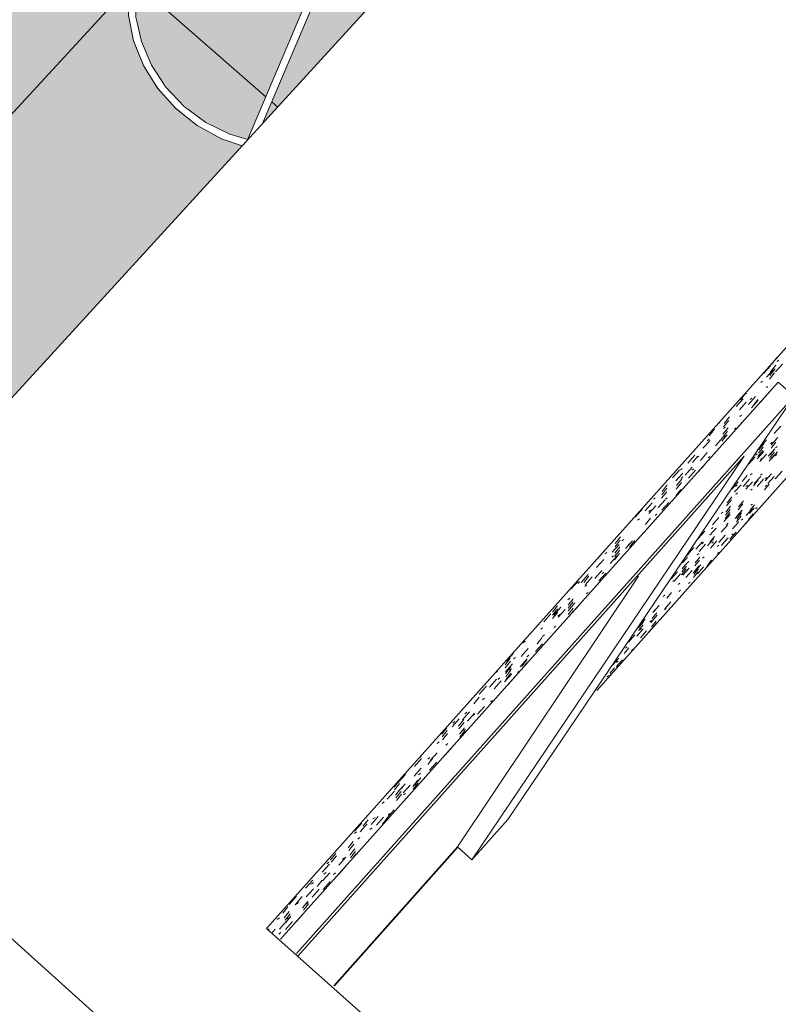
# Model space of a CAD drawing. Header units: centimetres. Extents: x 1151.07 to 1152.71, y 1902.53 to 1904.06.
# Tile 17 of 65: x 1152 to 1152.15, y 1902.68 to 1902.87. Entities that reach past the tile are written whole.
import ezdxf

# ---------------------------------------------------------------- set-up
doc = ezdxf.new("R2010")
doc.units = ezdxf.units.CM
for name, color, linetype, lineweight in [('Oprawy oświetleniowe', 7, 'Continuous', 9), ('Panel', 7, 'Continuous', 9), ('Rama_Szpros', 7, 'Continuous', 9), ('Stropy', 7, 'Continuous', 9), ('Wzór powierzchni', 7, 'Continuous', 9), ('Wzór powierzchni-1', 250, 'Continuous', 9), ('Wzór powierzchni-4', 10, 'Continuous', 9), ('Ściany', 7, 'Continuous', 9), ('Ściany-1', 250, 'Continuous', 25)]:
    doc.layers.add(name, color=color, linetype=linetype, lineweight=lineweight)
doc.layers.add('Wzór powierzchni-3', color=7, linetype='Continuous', lineweight=9, true_color=0xf1ebe7)

# ---------------------------------------------------------------- blocks, each defined once
blk = doc.blocks.new('FP_9-Aksono Kopia 1')
at = {"layer": 'Wzór powierzchni-3'}
h = blk.add_hatch(color=256, dxfattribs=at)
h.paths.add_polyline_path([(1151.97361, 1902.76701), (1152.04515, 1902.84539), (1152.04215, 1902.84628), (1152.03921, 1902.84773), (1152.03622, 1902.84948), (1152.03116, 1902.85391), (1152.02726, 1902.8593), (1152.02475, 1902.86534), (1152.02426, 1902.86816), (1152.02377, 1902.87168), (1152.02437, 1902.87794), (1152.02652, 1902.88376), (1152.03022, 1902.88894), (1152.03112, 1902.88969), (1152.03504, 1902.8929), (1152.03565, 1902.89324), (1152.05034, 1902.90488), (1152.04706, 1902.9102), (1152.04621, 1902.91189), (1152.04547, 1902.91401), (1152.04485, 1902.91599), (1152.04382, 1902.91907), (1152.04335, 1902.92337), (1152.04325, 1902.9242), (1152.04317, 1902.92537), (1152.02053, 1902.94493), (1152.01932, 1902.94363), (1152.01312, 1902.94899), (1152.01375, 1902.95037), (1152.01291, 1902.94947), (1151.9185, 1903.0311), (1151.91872, 1903.03173), (1151.91811, 1903.0311), (1151.91208, 1903.03632), (1151.91267, 1903.03812), (1151.4963, 1903.39787), (1151.49508, 1903.39674), (1151.48968, 1903.4014), (1151.48966, 1903.40215), (1151.4894, 1903.40192), (1151.41416, 1903.46694), (1151.41415, 1903.46709), (1151.41392, 1903.46688), (1151.40865, 1903.47144), (1151.40847, 1903.47376), (1151.39036, 1903.4894), (1151.361, 1903.46555), (1151.36471, 1903.4312), (1151.30306, 1903.38079), (1151.30251, 1903.37854), (1151.40201, 1903.28996), (1151.40579, 1903.29202), (1151.41436, 1903.29511), (1151.42334, 1903.29688), (1151.43249, 1903.29729), (1151.44156, 1903.29632), (1151.45033, 1903.29401), (1151.45855, 1903.29041), (1151.466, 1903.28561), (1151.47248, 1903.27975), (1151.47782, 1903.27297), (1151.48186, 1903.26546), (1151.48449, 1903.25742), (1151.48564, 1903.24906), (1151.48569, 1903.24774), (1151.48527, 1903.2391), (1151.48339, 1903.23088), (1151.48003, 1903.22298), (1151.47902, 1903.2214), (1151.49572, 1903.20653), (1151.5297, 1903.22606), (1151.5323, 1903.22709), (1151.53564, 1903.22731), (1151.53826, 1903.22667), (1151.53968, 1903.22609), (1151.5417, 1903.22681), (1151.54434, 1903.22686), (1151.54649, 1903.22621), (1151.548, 1903.22535), (1151.54953, 1903.22393), (1151.55095, 1903.22219), (1151.58316, 1903.1745), (1151.58637, 1903.17634), (1151.58753, 1903.17695), (1151.58918, 1903.17731), (1151.59125, 1903.17732), (1151.59373, 1903.17657), (1151.59449, 1903.17621), (1151.59604, 1903.17514), (1151.59757, 1903.17363), (1151.59915, 1903.17155), (1151.60015, 1903.16991), (1151.6008, 1903.16868), (1151.60142, 1903.16735), (1151.60193, 1903.16594), (1151.60239, 1903.16388), (1151.60247, 1903.16234), (1151.60248, 1903.16193), (1151.60217, 1903.16021), (1151.60126, 1903.15801), (1151.58909, 1903.13839), (1151.588, 1903.13691), (1151.58641, 1903.13567), (1151.58181, 1903.13296), (1151.58255, 1903.13215), (1151.5828, 1903.1315), (1151.58284, 1903.13129), (1151.5828, 1903.13086), (1151.58264, 1903.13044), (1151.58236, 1903.13008), (1151.582, 1903.12972), (1151.60389, 1903.11023), (1151.68987, 1903.19478), (1151.7534, 1903.13959), (1151.73679, 1903.04583), (1151.69418, 1903.00266), (1151.94385, 1902.77949), (1151.95096, 1902.78722), (1151.9684, 1902.77167)])
h.paths.add_polyline_path([(1152.04617, 1902.84652), (1152.06478, 1902.89058), (1152.06441, 1902.89085), (1152.05936, 1902.89355), (1152.05327, 1902.89522), (1152.04706, 1902.89546), (1152.04099, 1902.89423), (1152.03636, 1902.89203), (1152.03098, 1902.88771), (1152.02772, 1902.88306), (1152.0257, 1902.87757), (1152.02513, 1902.87162), (1152.02606, 1902.8656), (1152.02845, 1902.85987), (1152.03215, 1902.85484), (1152.03311, 1902.85391), (1152.03696, 1902.85063), (1152.0377, 1902.85015), (1152.04259, 1902.8475), (1152.04611, 1902.84653)])
h.paths.add_polyline_path([(1152.04894, 1902.84949), (1152.07492, 1902.87793), (1152.07349, 1902.88131), (1152.06977, 1902.88629), (1152.06881, 1902.88722), (1152.06596, 1902.88969), (1152.05095, 1902.85423)])
h.paths.add_polyline_path([(1152.07686, 1902.88005), (1152.08514, 1902.88911), (1152.08496, 1902.88926), (1152.08136, 1902.88914), (1152.08032, 1902.8891), (1152.0779, 1902.88909), (1152.07774, 1902.88767)])
h.paths.add_polyline_path([(1152.07547, 1902.88006), (1152.07652, 1902.8894), (1152.07521, 1902.88964), (1152.07331, 1902.89), (1152.07301, 1902.89), (1152.07274, 1902.89013), (1152.07255, 1902.89023), (1152.07042, 1902.89072), (1152.06701, 1902.89217), (1152.06649, 1902.89092), (1152.07076, 1902.88722), (1152.07292, 1902.88445), (1152.07467, 1902.88187), (1152.07546, 1902.88009)])
h.paths.add_polyline_path([(1152.07846, 1902.89052), (1152.08333, 1902.89067), (1152.07856, 1902.8948), (1152.07808, 1902.8906)])
h.paths.add_polyline_path([(1152.0767, 1902.89087), (1152.07727, 1902.89591), (1152.07436, 1902.89842), (1152.07395, 1902.89141), (1152.07614, 1902.89098)])
h.paths.add_polyline_path([(1152.0725, 1902.8917), (1152.07296, 1902.89964), (1152.07092, 1902.90139), (1152.06754, 1902.89342), (1152.07076, 1902.89204), (1152.07246, 1902.89171)])
h.paths.add_polyline_path([(1152.06531, 1902.89182), (1152.06565, 1902.89269), (1152.06441, 1902.8932), (1152.06264, 1902.8941), (1152.05608, 1902.89869), (1152.05464, 1902.9001), (1152.05274, 1902.90225), (1152.05127, 1902.90382), (1152.04082, 1902.89556), (1152.04706, 1902.89676), (1152.05143, 1902.89671), (1152.05339, 1902.89651), (1152.05988, 1902.89471), (1152.06522, 1902.89186)])
h.paths.add_polyline_path([(1152.06622, 1902.89398), (1152.06977, 1902.90239), (1152.06007, 1902.91077), (1152.05236, 1902.90464), (1152.057, 1902.89969), (1152.06349, 1902.89515), (1152.06486, 1902.89456)])
h.paths.add_polyline_path([(1152.05143, 1902.90575), (1152.05897, 1902.91172), (1152.04477, 1902.92399), (1152.04531, 1902.91902), (1152.04773, 1902.91189), (1152.05133, 1902.90591)])
blk = doc.blocks.new('FP_19-Aksono Kopia 1')
at = {"layer": 'Wzór powierzchni-4'}
for p, q in [((1152.14498, 1902.80575), (1152.144, 1902.80453)), ((1152.1447, 1902.80309), (1152.146, 1902.80454)), ((1152.1453, 1902.80528), (1152.14497, 1902.80503)), ((1152.14248, 1902.80275), (1152.14379, 1902.80421)), ((1152.14303, 1902.80207), (1152.14433, 1902.80353)), ((1152.14455, 1902.80292), (1152.14358, 1902.80171)), ((1152.14465, 1902.80362), (1152.14368, 1902.80241)), ((1152.14476, 1902.80433), (1152.14378, 1902.80311)), ((1152.1423, 1902.80134), (1152.14198, 1902.80109)), ((1152.13913, 1902.79905), (1152.13816, 1902.79783)), ((1152.13931, 1902.7991), (1152.13897, 1902.79885)), ((1152.14328, 1902.80037), (1152.14295, 1902.80013)), ((1152.13738, 1902.7966), (1152.13869, 1902.79807)), ((1152.13796, 1902.79597), (1152.13926, 1902.79742)), ((1152.13965, 1902.79701), (1152.14095, 1902.79846)), ((1152.14032, 1902.79816), (1152.13999, 1902.79791)), ((1152.14021, 1902.79638), (1152.1415, 1902.79782)), ((1152.14141, 1902.79789), (1152.14045, 1902.79669)), ((1152.14188, 1902.79741), (1152.14316, 1902.79884)), ((1152.13429, 1902.79365), (1152.13395, 1902.79339)), ((1152.136, 1902.794), (1152.13503, 1902.79279)), ((1152.13609, 1902.79468), (1152.13511, 1902.79346)), ((1152.13841, 1902.7936), (1152.13774, 1902.79277)), ((1152.13834, 1902.79501), (1152.13802, 1902.79476)), ((1152.13329, 1902.79235), (1152.13231, 1902.79114)), ((1152.13575, 1902.79198), (1152.13479, 1902.79078)), ((1152.13584, 1902.79265), (1152.13487, 1902.79145)), ((1152.13535, 1902.79275), (1152.13502, 1902.7925)), ((1152.13738, 1902.79263), (1152.13705, 1902.79238)), ((1152.14447, 1902.79157), (1152.1457, 1902.79295)), ((1152.13117, 1902.7888), (1152.13248, 1902.79026)), ((1152.13232, 1902.79048), (1152.13198, 1902.79022)), ((1152.13351, 1902.78929), (1152.1348, 1902.79073)), ((1152.13567, 1902.79131), (1152.13471, 1902.79012)), ((1152.13539, 1902.79113), (1152.13507, 1902.79088)), ((1152.14182, 1902.78898), (1152.14305, 1902.79036)), ((1152.14409, 1902.78991), (1152.14378, 1902.78967)), ((1152.1448, 1902.78996), (1152.14389, 1902.78883)), ((1152.14391, 1902.78943), (1152.14513, 1902.7908)), ((1152.1449, 1902.79058), (1152.14399, 1902.78945)), ((1152.13069, 1902.78655), (1152.13198, 1902.788)), ((1152.14128, 1902.78686), (1152.1425, 1902.78823)), ((1152.14233, 1902.7884), (1152.14142, 1902.78727)), ((1152.14243, 1902.78902), (1152.14151, 1902.78789)), ((1152.14252, 1902.78965), (1152.1416, 1902.78851)), ((1152.14336, 1902.78733), (1152.14457, 1902.78869)), ((1152.1445, 1902.7881), (1152.1436, 1902.78699)), ((1152.1446, 1902.78872), (1152.1437, 1902.7876)), ((1152.14387, 1902.78679), (1152.14507, 1902.78814)), ((1152.14499, 1902.78911), (1152.14468, 1902.78888)), ((1152.12832, 1902.78604), (1152.12963, 1902.7875)), ((1152.1302, 1902.78734), (1152.12923, 1902.78614)), ((1152.13037, 1902.78733), (1152.13003, 1902.78708)), ((1152.13246, 1902.78727), (1152.13213, 1902.78702)), ((1152.13969, 1902.78583), (1152.14092, 1902.78721)), ((1152.14129, 1902.78776), (1152.14099, 1902.78752)), ((1152.1418, 1902.78632), (1152.14301, 1902.78768)), ((1152.14222, 1902.78698), (1152.14192, 1902.78674)), ((1152.1444, 1902.78749), (1152.1435, 1902.78638)), ((1152.14496, 1902.78763), (1152.14466, 1902.7874)), ((1152.12545, 1902.78326), (1152.12677, 1902.78473)), ((1152.1273, 1902.78502), (1152.12696, 1902.78476)), ((1152.12786, 1902.78381), (1152.12916, 1902.78526)), ((1152.12849, 1902.78325), (1152.12978, 1902.7847)), ((1152.12944, 1902.78498), (1152.12911, 1902.78473)), ((1152.13021, 1902.78434), (1152.1315, 1902.78578)), ((1152.1448, 1902.78321), (1152.14597, 1902.78452)), ((1152.12611, 1902.7827), (1152.12741, 1902.78416)), ((1152.1272, 1902.78304), (1152.12624, 1902.78184)), ((1152.12741, 1902.78345), (1152.12708, 1902.78319)), ((1152.13653, 1902.78115), (1152.13775, 1902.78252)), ((1152.13939, 1902.78375), (1152.13848, 1902.78263)), ((1152.13866, 1902.78168), (1152.13986, 1902.78304)), ((1152.13919, 1902.78118), (1152.14039, 1902.78253)), ((1152.14037, 1902.78407), (1152.14006, 1902.78383)), ((1152.1415, 1902.78293), (1152.1406, 1902.78182)), ((1152.14074, 1902.7822), (1152.14194, 1902.78354)), ((1152.14126, 1902.7817), (1152.14245, 1902.78303)), ((1152.1422, 1902.78405), (1152.1419, 1902.78381)), ((1152.14279, 1902.78271), (1152.14398, 1902.78404)), ((1152.1431, 1902.78332), (1152.1428, 1902.78309)), ((1152.14329, 1902.78221), (1152.14446, 1902.78353)), ((1152.14487, 1902.78331), (1152.14458, 1902.78308)), ((1152.12439, 1902.78068), (1152.12342, 1902.77948)), ((1152.12444, 1902.78133), (1152.12347, 1902.78012)), ((1152.12449, 1902.78198), (1152.12352, 1902.78076)), ((1152.12703, 1902.78112), (1152.12607, 1902.77993)), ((1152.12714, 1902.7824), (1152.12618, 1902.7812)), ((1152.13708, 1902.78065), (1152.13829, 1902.78201)), ((1152.13757, 1902.7819), (1152.13727, 1902.78166)), ((1152.13945, 1902.7819), (1152.13915, 1902.78167)), ((1152.14038, 1902.78119), (1152.14008, 1902.78096)), ((1152.14354, 1902.78213), (1152.14266, 1902.78104)), ((1152.14309, 1902.78191), (1152.14279, 1902.78167)), ((1152.12227, 1902.77955), (1152.12193, 1902.77929)), ((1152.12282, 1902.77775), (1152.12412, 1902.7792)), ((1152.12448, 1902.77958), (1152.12414, 1902.77932)), ((1152.13648, 1902.77916), (1152.13558, 1902.77804)), ((1152.13656, 1902.77975), (1152.13566, 1902.77863)), ((1152.1376, 1902.78046), (1152.13729, 1902.78022)), ((1152.13871, 1902.779), (1152.13782, 1902.7779)), ((1152.11857, 1902.77599), (1152.11989, 1902.77747)), ((1152.12037, 1902.77714), (1152.12168, 1902.77861)), ((1152.12139, 1902.77723), (1152.12105, 1902.77697)), ((1152.12106, 1902.77662), (1152.12236, 1902.77808)), ((1152.12349, 1902.77723), (1152.12478, 1902.77868)), ((1152.13625, 1902.7774), (1152.13536, 1902.77629)), ((1152.13633, 1902.77798), (1152.13543, 1902.77687)), ((1152.13716, 1902.77568), (1152.13834, 1902.77701)), ((1152.13846, 1902.77726), (1152.13758, 1902.77617)), ((1152.13863, 1902.77841), (1152.13774, 1902.77732)), ((1152.13857, 1902.77836), (1152.13826, 1902.77813)), ((1152.13922, 1902.77625), (1152.14039, 1902.77756)), ((1152.1407, 1902.7777), (1152.13983, 1902.77662)), ((1152.14079, 1902.77827), (1152.13991, 1902.77718)), ((1152.14039, 1902.7784), (1152.14009, 1902.77817)), ((1152.14128, 1902.77774), (1152.14099, 1902.77751)), ((1152.11932, 1902.77565), (1152.11897, 1902.77539)), ((1152.12138, 1902.77578), (1152.12042, 1902.77459)), ((1152.12257, 1902.77651), (1152.12224, 1902.77625)), ((1152.13293, 1902.77452), (1152.13413, 1902.77588)), ((1152.13485, 1902.77687), (1152.13454, 1902.77663)), ((1152.13507, 1902.77511), (1152.13626, 1902.77645)), ((1152.13617, 1902.77682), (1152.13528, 1902.77572)), ((1152.13581, 1902.77621), (1152.13551, 1902.77597)), ((1152.13768, 1902.77627), (1152.13738, 1902.77603)), ((1152.1383, 1902.77612), (1152.13742, 1902.77504)), ((1152.13838, 1902.77669), (1152.1375, 1902.7756)), ((1152.1386, 1902.77562), (1152.1383, 1902.77539)), ((1152.13872, 1902.77432), (1152.13989, 1902.77563)), ((1152.14053, 1902.77657), (1152.13966, 1902.77549)), ((1152.1303, 1902.77194), (1152.13151, 1902.7733)), ((1152.13247, 1902.77255), (1152.13366, 1902.7739)), ((1152.13303, 1902.77403), (1152.13273, 1902.77378)), ((1152.13459, 1902.77315), (1152.13578, 1902.77448)), ((1152.13585, 1902.77483), (1152.13555, 1902.7746)), ((1152.13668, 1902.77374), (1152.13785, 1902.77506)), ((1152.11571, 1902.77162), (1152.11475, 1902.77041)), ((1152.11574, 1902.77224), (1152.11477, 1902.77103)), ((1152.11637, 1902.77177), (1152.11603, 1902.77151)), ((1152.11672, 1902.77008), (1152.11802, 1902.77153)), ((1152.11844, 1902.77156), (1152.11748, 1902.77037)), ((1152.1311, 1902.77299), (1152.1302, 1902.77187)), ((1152.13201, 1902.77061), (1152.1332, 1902.77194)), ((1152.13333, 1902.77235), (1152.13245, 1902.77125)), ((1152.13257, 1902.77018), (1152.13375, 1902.7715)), ((1152.13413, 1902.77123), (1152.1353, 1902.77255)), ((1152.13549, 1902.77172), (1152.13462, 1902.77065)), ((1152.13467, 1902.77079), (1152.13584, 1902.77211)), ((1152.1362, 1902.77183), (1152.13737, 1902.77314)), ((1152.13683, 1902.77286), (1152.13653, 1902.77263)), ((1152.11278, 1902.76973), (1152.11187, 1902.7686)), ((1152.11421, 1902.76939), (1152.11552, 1902.77085)), ((1152.11563, 1902.76978), (1152.11467, 1902.76858)), ((1152.11566, 1902.77039), (1152.1147, 1902.76919)), ((1152.11761, 1902.7711), (1152.11727, 1902.77084)), ((1152.12825, 1902.76891), (1152.12946, 1902.77026)), ((1152.12986, 1902.76999), (1152.13106, 1902.77133)), ((1152.13043, 1902.76955), (1152.13162, 1902.77089)), ((1152.13124, 1902.7712), (1152.13093, 1902.77096)), ((1152.13315, 1902.77132), (1152.13285, 1902.77108)), ((1152.13412, 1902.77072), (1152.13382, 1902.77048)), ((1152.11131, 1902.76657), (1152.11263, 1902.76804)), ((1152.11322, 1902.76936), (1152.11287, 1902.76909)), ((1152.11386, 1902.76729), (1152.11516, 1902.76875)), ((1152.11449, 1902.76871), (1152.11415, 1902.76845)), ((1152.1156, 1902.76917), (1152.11465, 1902.76798)), ((1152.12827, 1902.76849), (1152.12737, 1902.76739)), ((1152.12832, 1902.76905), (1152.12783, 1902.76845)), ((1152.12843, 1902.76899), (1152.12812, 1902.76875)), ((1152.13053, 1902.76793), (1152.12965, 1902.76684)), ((1152.13059, 1902.76848), (1152.12971, 1902.76739)), ((1152.13039, 1902.76913), (1152.13008, 1902.76889)), ((1152.13138, 1902.76855), (1152.13108, 1902.76831)), ((1152.13279, 1902.76792), (1152.13192, 1902.76685)), ((1152.13417, 1902.76941), (1152.13387, 1902.76917)), ((1152.1111, 1902.76774), (1152.11079, 1902.7675)), ((1152.11099, 1902.7645), (1152.11229, 1902.76596)), ((1152.12804, 1902.76627), (1152.12716, 1902.76518)), ((1152.1281, 1902.76682), (1152.12721, 1902.76573)), ((1152.12815, 1902.76738), (1152.12727, 1902.76628)), ((1152.12741, 1902.76509), (1152.12859, 1902.76642)), ((1152.12799, 1902.76469), (1152.12917, 1902.76601)), ((1152.12852, 1902.76767), (1152.12822, 1902.76742)), ((1152.13035, 1902.76629), (1152.12947, 1902.76521)), ((1152.13041, 1902.76683), (1152.12953, 1902.76575)), ((1152.12956, 1902.76575), (1152.13074, 1902.76707)), ((1152.13013, 1902.76535), (1152.13129, 1902.76666)), ((1152.13168, 1902.76641), (1152.13284, 1902.76771)), ((1152.1084, 1902.76374), (1152.10972, 1902.76522)), ((1152.10988, 1902.76493), (1152.10891, 1902.76373)), ((1152.10916, 1902.76331), (1152.11047, 1902.76478)), ((1152.11172, 1902.76406), (1152.11302, 1902.76551)), ((1152.11263, 1902.76568), (1152.11228, 1902.76541)), ((1152.12521, 1902.76441), (1152.12641, 1902.76575)), ((1152.12582, 1902.76414), (1152.12551, 1902.7639)), ((1152.12581, 1902.76401), (1152.127, 1902.76534)), ((1152.12963, 1902.7658), (1152.12932, 1902.76556)), ((1152.13028, 1902.76575), (1152.12942, 1902.76468)), ((1152.10655, 1902.76254), (1152.10787, 1902.76402)), ((1152.10815, 1902.76385), (1152.1078, 1902.76358)), ((1152.10948, 1902.76325), (1152.10913, 1902.76299)), ((1152.12686, 1902.7636), (1152.12655, 1902.76336)), ((1152.12696, 1902.76234), (1152.12666, 1902.76209)), ((1152.1288, 1902.7638), (1152.12849, 1902.76356)), ((1152.10629, 1902.7608), (1152.10594, 1902.76053)), ((1152.10695, 1902.7607), (1152.10599, 1902.7595)), ((1152.10973, 1902.76186), (1152.10938, 1902.7616)), ((1152.12407, 1902.76138), (1152.12376, 1902.76113)), ((1152.12527, 1902.76189), (1152.12439, 1902.76081)), ((1152.10403, 1902.75941), (1152.10306, 1902.7582)), ((1152.10403, 1902.75882), (1152.10307, 1902.75761)), ((1152.10333, 1902.75764), (1152.10465, 1902.75912)), ((1152.10413, 1902.75724), (1152.10544, 1902.75871)), ((1152.10597, 1902.75846), (1152.10727, 1902.75992)), ((1152.10695, 1902.76011), (1152.10599, 1902.75892)), ((1152.10694, 1902.75895), (1152.10599, 1902.75777)), ((1152.10674, 1902.75806), (1152.10803, 1902.75951)), ((1152.12181, 1902.75811), (1152.123, 1902.75944)), ((1152.12233, 1902.75864), (1152.12202, 1902.75839)), ((1152.12431, 1902.75889), (1152.12401, 1902.75865)), ((1152.12402, 1902.75884), (1152.12519, 1902.76015)), ((1152.10146, 1902.75641), (1152.10279, 1902.7579)), ((1152.10404, 1902.75823), (1152.10307, 1902.75703)), ((1152.10445, 1902.75778), (1152.10409, 1902.75751)), ((1152.10694, 1902.75838), (1152.10616, 1902.7574)), ((1152.11921, 1902.75553), (1152.1204, 1902.75687)), ((1152.12008, 1902.7569), (1152.11979, 1902.75654)), ((1152.12144, 1902.75629), (1152.12262, 1902.75761)), ((1152.12253, 1902.75757), (1152.12166, 1902.75649)), ((1152.12257, 1902.75809), (1152.1217, 1902.75701)), ((1152.10123, 1902.75529), (1152.10087, 1902.75502)), ((1152.10368, 1902.75561), (1152.10333, 1902.75533)), ((1152.11885, 1902.75373), (1152.12003, 1902.75506)), ((1152.12001, 1902.75586), (1152.11913, 1902.75477)), ((1152.12004, 1902.75638), (1152.11916, 1902.75529)), ((1152.11966, 1902.75517), (1152.11935, 1902.75492)), ((1152.12107, 1902.7545), (1152.12224, 1902.75581)), ((1152.12153, 1902.75667), (1152.12122, 1902.75642)), ((1152.12245, 1902.75653), (1152.12158, 1902.75546)), ((1152.12241, 1902.75602), (1152.12199, 1902.7555)), ((1152.1226, 1902.7562), (1152.12229, 1902.75595)), ((1152.10115, 1902.75346), (1152.10019, 1902.75227)), ((1152.10155, 1902.75395), (1152.1012, 1902.75368)), ((1152.11724, 1902.75262), (1152.11842, 1902.75395)), ((1152.11948, 1902.7534), (1152.12065, 1902.75472)), ((1152.09723, 1902.74995), (1152.09854, 1902.75142)), ((1152.09797, 1902.75277), (1152.09761, 1902.75249)), ((1152.09992, 1902.75084), (1152.10122, 1902.7523)), ((1152.1173, 1902.75156), (1152.11643, 1902.75049)), ((1152.11701, 1902.75171), (1152.1167, 1902.75147)), ((1152.11812, 1902.75129), (1152.11781, 1902.75104)), ((1152.0952, 1902.74959), (1152.09423, 1902.74838)), ((1152.09448, 1902.74904), (1152.09581, 1902.75052)), ((1152.09615, 1902.74976), (1152.09579, 1902.74948)), ((1152.09701, 1902.74801), (1152.09832, 1902.74947)), ((1152.09866, 1902.75015), (1152.09831, 1902.74987)), ((1152.1143, 1902.74828), (1152.11548, 1902.7496)), ((1152.09523, 1902.74902), (1152.09426, 1902.74782)), ((1152.09428, 1902.74708), (1152.0956, 1902.74856)), ((1152.09529, 1902.74791), (1152.09433, 1902.74672)), ((1152.09543, 1902.74762), (1152.09507, 1902.74735)), ((1152.09828, 1902.74931), (1152.09733, 1902.74812)), ((1152.0983, 1902.74876), (1152.09735, 1902.74758)), ((1152.11465, 1902.74782), (1152.11379, 1902.74675)), ((1152.11495, 1902.74797), (1152.11612, 1902.74929)), ((1152.11531, 1902.74903), (1152.115, 1902.74878)), ((1152.09286, 1902.74721), (1152.09249, 1902.74693)), ((1152.09325, 1902.74593), (1152.09289, 1902.74565)), ((1152.09409, 1902.74516), (1152.0954, 1902.74663)), ((1152.09531, 1902.74736), (1152.09436, 1902.74617)), ((1152.09534, 1902.74681), (1152.09439, 1902.74562)), ((1152.09494, 1902.74484), (1152.09624, 1902.7463)), ((1152.09687, 1902.74719), (1152.09651, 1902.74692)), ((1152.11362, 1902.74637), (1152.11331, 1902.74612)), ((1152.11463, 1902.74733), (1152.11381, 1902.74631)), ((1152.0894, 1902.74291), (1152.09073, 1902.7444)), ((1152.09133, 1902.7442), (1152.09265, 1902.74568)), ((1152.0922, 1902.74389), (1152.09351, 1902.74536)), ((1152.08936, 1902.7423), (1152.0884, 1902.7411)), ((1152.09036, 1902.74211), (1152.09, 1902.74183)), ((1152.08772, 1902.74163), (1152.08753, 1902.74148)), ((1152.08909, 1902.73914), (1152.0904, 1902.7406)), ((1152.09185, 1902.74173), (1152.0915, 1902.74145)), ((1152.08628, 1902.73812), (1152.0876, 1902.7396)), ((1152.08705, 1902.73952), (1152.08668, 1902.73924)), ((1152.08718, 1902.73784), (1152.08849, 1902.73931)), ((1152.08858, 1902.73917), (1152.08822, 1902.73889)), ((1152.08336, 1902.73662), (1152.0824, 1902.73541)), ((1152.08433, 1902.7368), (1152.08566, 1902.73829)), ((1152.08482, 1902.73778), (1152.08445, 1902.73749)), ((1152.0865, 1902.73814), (1152.08555, 1902.73694)), ((1152.08656, 1902.73761), (1152.0856, 1902.73642)), ((1152.08666, 1902.73657), (1152.08571, 1902.73539)), ((1152.08342, 1902.73609), (1152.08246, 1902.73489)), ((1152.08348, 1902.73556), (1152.08253, 1902.73437)), ((1152.08671, 1902.73605), (1152.08577, 1902.73487)), ((1152.08682, 1902.73626), (1152.08646, 1902.73597)), ((1152.08193, 1902.73396), (1152.08156, 1902.73367)), ((1152.08309, 1902.73158), (1152.08439, 1902.73304)), ((1152.08352, 1902.73366), (1152.08316, 1902.73337)), ((1152.07855, 1902.7313), (1152.07818, 1902.73101)), ((1152.08018, 1902.73103), (1152.07981, 1902.73074)), ((1152.08022, 1902.73048), (1152.08154, 1902.73196)), ((1152.08377, 1902.73233), (1152.08362, 1902.73222)), ((1152.07729, 1902.72936), (1152.07862, 1902.73085)), ((1152.08072, 1902.73093), (1152.07977, 1902.72974)), ((1152.08014, 1902.72869), (1152.08145, 1902.73016)), ((1152.07426, 1902.72641), (1152.0756, 1902.72791)), ((1152.07723, 1902.72756), (1152.07855, 1902.72904)), ((1152.07844, 1902.72813), (1152.07807, 1902.72784)), ((1152.07445, 1902.72671), (1152.07349, 1902.72551)), ((1152.07454, 1902.72621), (1152.07358, 1902.72501)), ((1152.07423, 1902.72463), (1152.07555, 1902.72612)), ((1152.07507, 1902.72546), (1152.07469, 1902.72517)), ((1152.0752, 1902.72444), (1152.07652, 1902.72592)), ((1152.07792, 1902.72684), (1152.07697, 1902.72566)), ((1152.078, 1902.72635), (1152.07705, 1902.72517)), ((1152.07717, 1902.7258), (1152.07849, 1902.72727)), ((1152.07783, 1902.72613), (1152.07747, 1902.72584)), ((1152.07222, 1902.72326), (1152.07356, 1902.72475)), ((1152.07471, 1902.72522), (1152.07376, 1902.72403)), ((1152.0748, 1902.72473), (1152.07385, 1902.72354)), ((1152.07489, 1902.72424), (1152.07394, 1902.72305)), ((1152.0756, 1902.72436), (1152.07523, 1902.72407)), ((1152.07165, 1902.72277), (1152.07127, 1902.72247)), ((1152.06919, 1902.71857), (1152.07052, 1902.72005)), ((1152.07219, 1902.7198), (1152.0735, 1902.72127)), ((1152.07277, 1902.72062), (1152.0724, 1902.72032)), ((1152.06613, 1902.71732), (1152.06748, 1902.71882)), ((1152.06717, 1902.71717), (1152.0685, 1902.71866)), ((1152.06864, 1902.71944), (1152.06768, 1902.71825)), ((1152.06994, 1902.71988), (1152.06956, 1902.71958)), ((1152.0702, 1902.71841), (1152.07152, 1902.71989)), ((1152.0722, 1902.7197), (1152.07126, 1902.71853)), ((1152.06649, 1902.71715), (1152.06611, 1902.71684)), ((1152.06938, 1902.71792), (1152.069, 1902.71762)), ((1152.06585, 1902.71536), (1152.0649, 1902.71417)), ((1152.06596, 1902.71489), (1152.06502, 1902.71371)), ((1152.06709, 1902.71611), (1152.06671, 1902.71581)), ((1152.06261, 1902.71314), (1152.06165, 1902.71194)), ((1152.06273, 1902.71267), (1152.06178, 1902.71148)), ((1152.06618, 1902.71397), (1152.06524, 1902.71279)), ((1152.06629, 1902.71351), (1152.06535, 1902.71234)), ((1152.0664, 1902.71306), (1152.06546, 1902.71189)), ((1152.06007, 1902.70965), (1152.06141, 1902.71115)), ((1152.06131, 1902.71151), (1152.06092, 1902.7112)), ((1152.06318, 1902.71098), (1152.06451, 1902.71247)), ((1152.06324, 1902.70935), (1152.06455, 1902.71082)), ((1152.06426, 1902.71235), (1152.06388, 1902.71205)), ((1152.06015, 1902.70802), (1152.06148, 1902.7095)), ((1152.06079, 1902.70959), (1152.06041, 1902.70928)), ((1152.06259, 1902.70954), (1152.06221, 1902.70923)), ((1152.05699, 1902.70665), (1152.05834, 1902.70815)), ((1152.05846, 1902.70773), (1152.05807, 1902.70742)), ((1152.0601, 1902.70817), (1152.05915, 1902.70699)), ((1152.06023, 1902.70641), (1152.06155, 1902.70788)), ((1152.0571, 1902.70503), (1152.05844, 1902.70653)), ((1152.05819, 1902.70496), (1152.05951, 1902.70644)), ((1152.06085, 1902.70667), (1152.06056, 1902.70644)), ((1152.05391, 1902.70363), (1152.05525, 1902.70514)), ((1152.05502, 1902.70357), (1152.05636, 1902.70507)), ((1152.05563, 1902.70397), (1152.05524, 1902.70366)), ((1152.05737, 1902.70416), (1152.05643, 1902.70298)), ((1152.0575, 1902.70372), (1152.05656, 1902.70255)), ((1152.05748, 1902.70397), (1152.0571, 1902.70366)), ((1152.05365, 1902.70317), (1152.0527, 1902.70197)), ((1152.05394, 1902.7023), (1152.05299, 1902.70111)), ((1152.05409, 1902.70187), (1152.05314, 1902.70069)), ((1152.05527, 1902.70042), (1152.05658, 1902.7019)), ((1152.05208, 1902.70113), (1152.05169, 1902.70082)), ((1152.05209, 1902.69899), (1152.05342, 1902.70048)), ((1152.0532, 1902.69896), (1152.05452, 1902.70044)), ((1152.05423, 1902.70144), (1152.05329, 1902.70026)), ((1152.05398, 1902.70116), (1152.0536, 1902.70085)), ((1152.05002, 1902.69885), (1152.05019, 1902.69903)), ((1152.05067, 1902.69827), (1152.05132, 1902.699)), ((1152.05235, 1902.69838), (1152.05197, 1902.69807))]:
    blk.add_line(p, q, dxfattribs=at)
blk = doc.blocks.new('FP_35-Aksono Kopia 1')
at = {"layer": 'Wzór powierzchni'}
for p, q in [((1151.93958, 1902.78331), (1152.0241, 1902.87514)), ((1152.0255, 1902.87546), (1152.04956, 1902.85447)), ((1152.05065, 1902.85352), (1152.05175, 1902.85256))]:
    blk.add_line(p, q, dxfattribs=at)

msp = doc.modelspace()

# ---------------------------------------------------------------- linework, layer by layer
at = {"layer": 'Oprawy oświetleniowe'}
for p, q in [((1152.04612, 1902.84639), (1152.06517, 1902.89151)), ((1152.06653, 1902.89101), (1152.04895, 1902.84949))]:
    msp.add_line(p, q, dxfattribs=at)
for points in [[(1152.02627, 1902.88328, 0), (1152.02463, 1902.87896, 0), (1152.02383, 1902.87436, 0), (1152.0239, 1902.86962, 0), (1152.02486, 1902.86489, 0), (1152.02669, 1902.86032, 0), (1152.02934, 1902.85606, 0), (1152.03273, 1902.85227, 0), (1152.03675, 1902.84908, 0), (1152.04127, 1902.84662, 0), (1152.04513, 1902.8453, 0)], [(1152.02752, 1902.88268, 0), (1152.02593, 1902.87847, 0), (1152.02518, 1902.874, 0), (1152.02531, 1902.86938, 0), (1152.02633, 1902.86478, 0), (1152.02821, 1902.86036, 0), (1152.03091, 1902.85626, 0), (1152.03433, 1902.85265, 0), (1152.03836, 1902.84967, 0), (1152.04286, 1902.84744, 0), (1152.04617, 1902.84647, 0)]]:
    msp.add_polyline3d(points, dxfattribs=at)
at = {"layer": 'Panel'}
for p, q in [((1152.08534, 1902.71435), (1152.11916, 1902.76492)), ((1152.06223, 1902.68839), (1152.08534, 1902.71435))]:
    msp.add_line(p, q, dxfattribs=at)
at = {"layer": 'Rama_Szpros'}
for p, q in [((1152.14523, 1902.80115), (1152.0523, 1902.6971)), ((1152.0523, 1902.6971), (1152.14523, 1902.80115)), ((1152.1482, 1902.79857), (1152.14523, 1902.80115)), ((1152.1482, 1902.79857), (1152.05528, 1902.69444)), ((1152.09475, 1902.71951), (1152.1482, 1902.79857)), ((1152.05558, 1902.69401), (1152.13883, 1902.78732)), ((1152.13883, 1902.78732), (1152.08804, 1902.71196)), ((1152.08534, 1902.71435), (1152.11916, 1902.76492)), ((1152.08804, 1902.71196), (1152.09475, 1902.71951)), ((1152.08534, 1902.71435), (1152.08804, 1902.71196))]:
    msp.add_line(p, q, dxfattribs=at)
at = {"layer": 'Stropy'}
for p, q in [((1152.06229, 1902.68846), (1152.08541, 1902.71442)), ((1152.08546, 1902.71436), (1152.06235, 1902.6884))]:
    msp.add_line(p, q, dxfattribs=at)
at = {"layer": 'Ściany'}
for p, q in [((1152.11138, 1902.74359), (1152.45892, 1903.13385)), ((1152.11916, 1902.76492), (1152.08534, 1902.71435))]:
    msp.add_line(p, q, dxfattribs=at)
at = {"layer": 'Ściany-1'}
for p, q in [((1151.06608, 1903.53751), (1152.10564, 1902.60425)), ((1152.0497, 1902.69914), (1152.56144, 1903.27176)), ((1152.17245, 1902.98471), (1151.97361, 1902.76701)), ((1152.12773, 1902.62953), (1152.0497, 1902.69914))]:
    msp.add_line(p, q, dxfattribs=at)

# ---------------------------------------------------------------- block references
at = {"layer": 'Wzór powierzchni'}
for name in ['FP_35-Aksono Kopia 1', 'FP_19-Aksono Kopia 1']:
    msp.add_blockref(name, (0, 0), dxfattribs=at)
at = {"layer": 'Wzór powierzchni-1'}
msp.add_blockref('FP_9-Aksono Kopia 1', (0, 0), dxfattribs=at)

doc.saveas('drawing.dxf')
